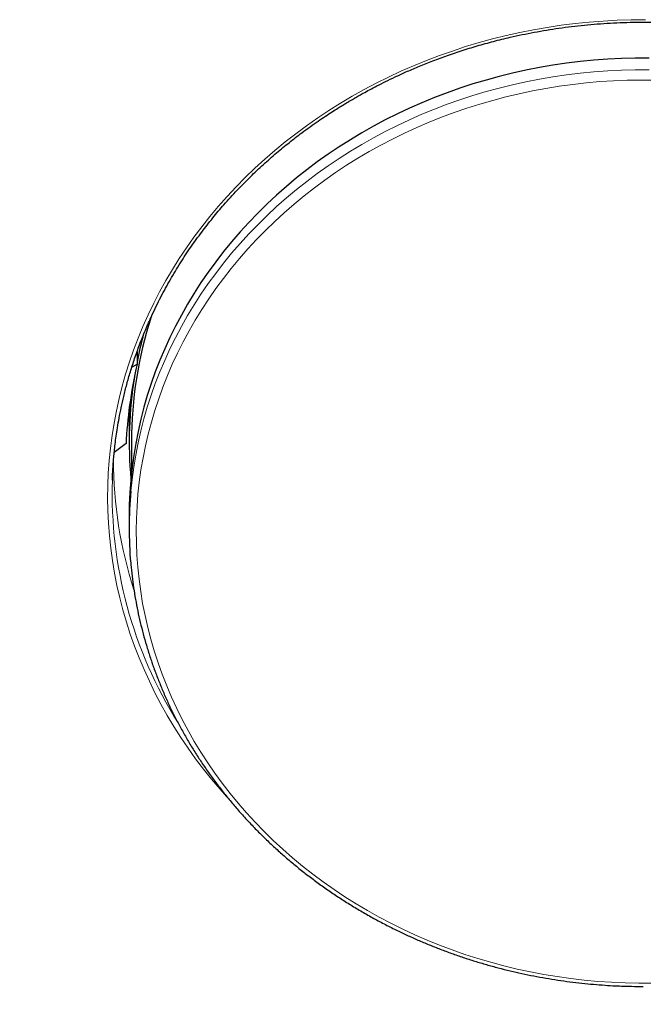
# Model space of a CAD drawing. Header units: millimetres. Extents: x 8 to 1352, y 12 to 1248.
# Tile 52 of 126: x 533 to 547, y 1107 to 1128. Entities that reach past the tile are written whole.
import ezdxf

# ---------------------------------------------------------------- set-up
doc = ezdxf.new("R2010")
doc.units = ezdxf.units.MM

msp = doc.modelspace()

# ---------------------------------------------------------------- linework, layer by layer
at = {"color": 7, "linetype": 'Continuous', "lineweight": 30}
for p, q in [((535.734, 1120.944), (535.734, 1120.676)), ((535.621, 1120.607), (535.734, 1120.676)), ((535.561, 1119.235), (535.561, 1118.963)), ((535.493, 1118.923), (535.232, 1118.726)), ((535.611, 1118.963), (535.611, 1118.276)), ((535.192, 1118.118), (535.193, 1118.143)), ((535.561, 1117.328), (535.561, 1117.073))]:
    msp.add_line(p, q, dxfattribs=at)
at = {"color": 252, "linetype": 'Continuous', "lineweight": 0, "flags": 128}
for points in [[(537.702, 1111.15), (537.564, 1111.306), (537.378, 1111.526), (537.197, 1111.751), (537.023, 1111.98), (536.857, 1112.213), (536.697, 1112.45), (536.544, 1112.69), (536.398, 1112.934), (536.259, 1113.182), (536.128, 1113.432), (536.005, 1113.685), (535.888, 1113.942), (535.78, 1114.201), (535.679, 1114.462), (535.586, 1114.726), (535.5, 1114.991), (535.423, 1115.259), (535.353, 1115.528), (535.292, 1115.799), (535.238, 1116.071), (535.192, 1116.345), (535.155, 1116.619), (535.126, 1116.894), (535.104, 1117.17), (535.091, 1117.446), (535.086, 1117.723), (535.09, 1117.999), (535.101, 1118.275), (535.12, 1118.551), (535.148, 1118.826), (535.184, 1119.101), (535.228, 1119.374), (535.28, 1119.647), (535.339, 1119.918), (535.407, 1120.188), (535.483, 1120.456), (535.567, 1120.722), (535.658, 1120.986), (535.758, 1121.248), (535.865, 1121.507), (535.979, 1121.764), (536.101, 1122.018), (536.231, 1122.269), (536.368, 1122.517), (536.512, 1122.762), (536.664, 1123.003), (536.822, 1123.241), (536.988, 1123.475), (537.16, 1123.704), (537.339, 1123.93), (537.524, 1124.152), (537.716, 1124.369), (537.915, 1124.581), (538.119, 1124.789), (538.33, 1124.992), (538.546, 1125.19), (538.769, 1125.382), (538.997, 1125.57), (539.23, 1125.752), (539.469, 1125.929), (539.713, 1126.099), (539.961, 1126.265), (540.215, 1126.424), (540.473, 1126.577), (540.736, 1126.724), (541.002, 1126.865), (541.273, 1127), (541.548, 1127.128), (541.827, 1127.25), (542.108, 1127.365), (542.394, 1127.474), (542.682, 1127.575), (542.973, 1127.671), (543.267, 1127.759), (543.564, 1127.84), (543.863, 1127.914), (544.163, 1127.982), (544.466, 1128.042), (544.771, 1128.095), (545.076, 1128.141), (545.384, 1128.18), (545.692, 1128.211), (546.001, 1128.236), (546.31, 1128.253), (546.62, 1128.263), (546.931, 1128.265)], [(547.014, 1127.163), (546.71, 1127.162), (546.406, 1127.154), (546.103, 1127.139), (545.799, 1127.117), (545.497, 1127.087), (545.196, 1127.05), (544.896, 1127.006), (544.597, 1126.955), (544.3, 1126.897), (544.005, 1126.832), (543.712, 1126.759), (543.422, 1126.68), (543.133, 1126.593), (542.848, 1126.5), (542.565, 1126.4), (542.286, 1126.293), (542.009, 1126.18), (541.737, 1126.06), (541.468, 1125.934), (541.203, 1125.801), (540.942, 1125.662), (540.685, 1125.517), (540.433, 1125.365), (540.185, 1125.208), (539.943, 1125.045), (539.705, 1124.876), (539.473, 1124.701), (539.245, 1124.521), (539.024, 1124.336), (538.808, 1124.145), (538.597, 1123.949), (538.393, 1123.748), (538.195, 1123.543), (538.003, 1123.332), (537.818, 1123.118), (537.639, 1122.899), (537.467, 1122.675), (537.301, 1122.448), (537.143, 1122.217), (536.991, 1121.982), (536.847, 1121.743), (536.71, 1121.502), (536.58, 1121.257), (536.458, 1121.009), (536.343, 1120.758), (536.236, 1120.504), (536.136, 1120.248), (536.044, 1119.99), (535.96, 1119.729), (535.884, 1119.467), (535.816, 1119.203), (535.756, 1118.937), (535.704, 1118.671), (535.66, 1118.402), (535.624, 1118.133), (535.597, 1117.873)], [(547.135, 1126.934), (546.833, 1126.936), (546.532, 1126.932), (546.231, 1126.919), (545.931, 1126.9), (545.631, 1126.874), (545.332, 1126.84), (545.035, 1126.799), (544.738, 1126.751), (544.444, 1126.696), (544.151, 1126.634), (543.86, 1126.564), (543.571, 1126.488), (543.285, 1126.405), (543.001, 1126.315), (542.72, 1126.218), (542.442, 1126.115), (542.167, 1126.005), (541.896, 1125.888), (541.628, 1125.765), (541.364, 1125.636), (541.105, 1125.5), (540.849, 1125.358), (540.598, 1125.21), (540.351, 1125.056), (540.109, 1124.896), (539.872, 1124.73), (539.641, 1124.559), (539.414, 1124.382), (539.193, 1124.2), (538.977, 1124.012), (538.767, 1123.82), (538.564, 1123.622), (538.366, 1123.42), (538.174, 1123.213), (537.989, 1123.001), (537.81, 1122.785), (537.638, 1122.565), (537.472, 1122.341), (537.313, 1122.113), (537.162, 1121.881), (537.017, 1121.646), (536.88, 1121.407), (536.749, 1121.165), (536.627, 1120.92), (536.511, 1120.672), (536.403, 1120.421), (536.303, 1120.168), (536.211, 1119.913), (536.126, 1119.655), (536.049, 1119.396), (535.98, 1119.135), (535.919, 1118.872), (535.866, 1118.608), (535.821, 1118.342), (535.784, 1118.076), (535.755, 1117.809), (535.734, 1117.541), (535.721, 1117.273), (535.716, 1117.005), (535.72, 1116.736), (535.731, 1116.468), (535.751, 1116.2), (535.779, 1115.933), (535.815, 1115.667), (535.858, 1115.401), (535.91, 1115.137), (535.97, 1114.874), (536.038, 1114.612), (536.114, 1114.353), (536.197, 1114.095), (536.289, 1113.839), (536.388, 1113.586), (536.494, 1113.335), (536.609, 1113.086), (536.73, 1112.841), (536.859, 1112.598), (536.996, 1112.359), (537.139, 1112.123), (537.29, 1111.891), (537.448, 1111.662), (537.612, 1111.437), (537.783, 1111.216), (537.961, 1111), (538.146, 1110.788), (538.336, 1110.58), (538.533, 1110.377), (538.736, 1110.179), (538.945, 1109.985), (539.16, 1109.797), (539.38, 1109.614), (539.606, 1109.436), (539.837, 1109.264), (540.073, 1109.098), (540.314, 1108.937), (540.56, 1108.782)], [(540.56, 1108.782), (540.811, 1108.633), (541.066, 1108.49), (541.325, 1108.353), (541.588, 1108.223), (541.855, 1108.099), (542.126, 1107.981), (542.4, 1107.87), (542.677, 1107.766), (542.958, 1107.668), (543.241, 1107.577), (543.527, 1107.493), (543.816, 1107.415), (544.106, 1107.345), (544.399, 1107.282), (544.694, 1107.226), (544.99, 1107.177), (545.287, 1107.135), (545.586, 1107.1), (545.885, 1107.072), (546.186, 1107.052), (546.487, 1107.038), (546.788, 1107.032), (547.089, 1107.034)]]:
    msp.add_lwpolyline(points, dxfattribs=at)
at = {"color": 7, "linetype": 'Continuous', "lineweight": 30, "flags": 128}
msp.add_lwpolyline([(547.014, 1127.418), (546.71, 1127.418), (546.406, 1127.41), (546.103, 1127.395), (545.799, 1127.372), (545.497, 1127.343), (545.196, 1127.306), (544.896, 1127.262), (544.597, 1127.211), (544.3, 1127.153), (544.005, 1127.087), (543.712, 1127.015), (543.422, 1126.935), (543.133, 1126.849), (542.848, 1126.756), (542.565, 1126.656), (542.286, 1126.549), (542.009, 1126.436), (541.737, 1126.316), (541.468, 1126.189), (541.203, 1126.057), (540.942, 1125.917), (540.685, 1125.772), (540.433, 1125.621), (540.185, 1125.463), (539.943, 1125.3), (539.705, 1125.131), (539.473, 1124.957), (539.245, 1124.777), (539.024, 1124.591), (538.808, 1124.4), (538.597, 1124.205), (538.393, 1124.004), (538.195, 1123.798), (538.003, 1123.588), (537.818, 1123.373), (537.639, 1123.154), (537.467, 1122.931), (537.301, 1122.704), (537.143, 1122.472), (536.991, 1122.237), (536.847, 1121.999), (536.71, 1121.757), (536.58, 1121.512), (536.458, 1121.264), (536.343, 1121.013), (536.236, 1120.76), (536.136, 1120.504), (536.044, 1120.245), (535.96, 1119.985), (535.884, 1119.723), (535.816, 1119.459), (535.756, 1119.193), (535.704, 1118.926), (535.66, 1118.658), (535.624, 1118.389), (535.596, 1118.119), (535.576, 1117.849), (535.564, 1117.578), (535.561, 1117.328)], dxfattribs=at)
at = {"color": 7, "linetype": 'Continuous', "lineweight": 30}
for centre, radius, start, end in [((544.643, 1118.957), 9.032, 162.2251, 179.9636), ((544.698, 1118.94), 9.139, 164.9427, 168.7578), ((544.564, 1118.963), 9.003, 170.857, 185.2087), ((544.555, 1119.235), 8.994, 176.09, 179.9997), ((544.556, 1117.073), 8.996, 174.8951, 184.984)]:
    msp.add_arc(centre, radius, start, end, dxfattribs=at)
at = {"color": 252, "linetype": 'Continuous', "lineweight": 0}
for centre, radius, start, end in [((544.568, 1118.574), 9.355, 180.0689, 197.9072), ((544.719, 1117.822), 9.532, 178.2213, 212.0127)]:
    msp.add_arc(centre, radius, start, end, dxfattribs=at)
at = {"color": 7, "linetype": 'Continuous', "lineweight": 30}
msp.add_ellipse((546.886, 1127.497), major_axis=(10.255, 11.964), ratio=0.416237, start_param=2.480373, end_param=2.654506, dxfattribs=at)
for points, knots in [([(535.192, 1118.118), (535.193, 1118.146), (535.194, 1118.195), (535.196, 1118.262), (535.199, 1118.321), (535.204, 1118.393), (535.211, 1118.494), (535.221, 1118.62), (535.235, 1118.762), (535.252, 1118.917), (535.275, 1119.09), (535.304, 1119.281), (535.34, 1119.492), (535.386, 1119.721), (535.441, 1119.968), (535.508, 1120.232), (535.588, 1120.51), (535.682, 1120.803), (535.791, 1121.108), (535.917, 1121.425), (536.071, 1121.776), (536.253, 1122.15), (536.465, 1122.536), (536.686, 1122.904), (536.917, 1123.253), (537.155, 1123.582), (537.398, 1123.893), (537.658, 1124.202), (537.933, 1124.505), (538.225, 1124.801), (538.515, 1125.075), (538.802, 1125.327), (539.084, 1125.559), (539.331, 1125.75), (539.543, 1125.905), (539.716, 1126.026), (539.878, 1126.136), (540.024, 1126.232), (540.146, 1126.309), (540.246, 1126.371), (540.324, 1126.419), (540.392, 1126.459), (540.451, 1126.494), (540.519, 1126.533), (540.606, 1126.584), (540.724, 1126.649), (540.863, 1126.725), (541.027, 1126.811), (541.214, 1126.906), (541.427, 1127.008), (541.665, 1127.117), (541.929, 1127.231), (542.221, 1127.348), (542.538, 1127.467), (542.876, 1127.582), (543.227, 1127.69), (543.587, 1127.79), (544.006, 1127.893), (544.486, 1127.993), (545.031, 1128.083), (545.59, 1128.151), (546.162, 1128.195), (546.713, 1128.213), (547.241, 1128.209), (547.742, 1128.186), (548.249, 1128.143), (548.76, 1128.08), (549.274, 1127.995), (549.733, 1127.9), (550.136, 1127.802), (550.479, 1127.709), (550.807, 1127.61), (551.115, 1127.508), (551.399, 1127.406), (551.659, 1127.305), (551.896, 1127.208), (552.113, 1127.114), (552.31, 1127.024), (552.488, 1126.94), (552.648, 1126.861), (552.787, 1126.789), (552.908, 1126.725), (553.004, 1126.673), (553.079, 1126.632), (553.134, 1126.601), (553.179, 1126.576), (553.221, 1126.552), (553.277, 1126.519), (553.358, 1126.472), (553.467, 1126.407), (553.595, 1126.329), (553.742, 1126.236), (553.906, 1126.128), (554.084, 1126.007), (554.272, 1125.874), (554.489, 1125.713), (554.737, 1125.52), (555.014, 1125.29), (555.298, 1125.037), (555.587, 1124.762), (555.879, 1124.461), (556.156, 1124.154), (556.415, 1123.843), (556.656, 1123.53), (556.893, 1123.197), (557.106, 1122.871), (557.296, 1122.554), (557.462, 1122.255), (557.615, 1121.955), (557.766, 1121.632), (557.91, 1121.292), (558.044, 1120.936), (558.158, 1120.596), (558.253, 1120.272), (558.331, 1119.967), (558.395, 1119.68), (558.446, 1119.412), (558.487, 1119.163), (558.518, 1118.934), (558.541, 1118.726), (558.558, 1118.538), (558.57, 1118.373), (558.576, 1118.234), (558.579, 1118.154), (558.58, 1118.118)], [0, 0, 0, 0, 0.002881, 0.004973, 0.006546, 0.008358, 0.011786, 0.015922, 0.020213, 0.025068, 0.030488, 0.036472, 0.043144, 0.050402, 0.058245, 0.066673, 0.075687, 0.085109, 0.095095, 0.105646, 0.116518, 0.130311, 0.143707, 0.156706, 0.169307, 0.181511, 0.193317, 0.204726, 0.217534, 0.229801, 0.241527, 0.252712, 0.263355, 0.273458, 0.279943, 0.286153, 0.29181, 0.296845, 0.301258, 0.30429, 0.306938, 0.309202, 0.311083, 0.312773, 0.315957, 0.319772, 0.324309, 0.329568, 0.33555, 0.342255, 0.349681, 0.357831, 0.366703, 0.376297, 0.386449, 0.396762, 0.407219, 0.41782, 0.432902, 0.448266, 0.463912, 0.47984, 0.49605, 0.509775, 0.523694, 0.53781, 0.552121, 0.566628, 0.581331, 0.591322, 0.601388, 0.61109, 0.620207, 0.628737, 0.636545, 0.643788, 0.650465, 0.656578, 0.662221, 0.667278, 0.67175, 0.675636, 0.678935, 0.681117, 0.682938, 0.684396, 0.685552, 0.687047, 0.689982, 0.693619, 0.697938, 0.702938, 0.70862, 0.71491, 0.721569, 0.728577, 0.738464, 0.748973, 0.760103, 0.771854, 0.784226, 0.797219, 0.808613, 0.820445, 0.832716, 0.845424, 0.855717, 0.866258, 0.876594, 0.886546, 0.898898, 0.910603, 0.92166, 0.932071, 0.941834, 0.95095, 0.959419, 0.967242, 0.974417, 0.980945, 0.986826, 0.992026, 0.996419, 1, 1, 1, 1]), ([(506.06, 1118.097), (506.06, 1118.092), (506.06, 1118.082), (506.061, 1118.075), (506.061, 1118.069), (506.061, 1118.065), (506.061, 1118.057), (506.062, 1118.045), (506.062, 1118.03), (506.063, 1118.009), (506.064, 1117.983), (506.065, 1117.949), (506.067, 1117.906), (506.069, 1117.853), (506.071, 1117.788), (506.075, 1117.708), (506.079, 1117.608), (506.085, 1117.485), (506.093, 1117.334), (506.103, 1117.151), (506.117, 1116.929), (506.135, 1116.663), (506.159, 1116.349), (506.191, 1115.985), (506.231, 1115.572), (506.28, 1115.137), (506.335, 1114.694), (506.396, 1114.253), (506.464, 1113.805), (506.539, 1113.353), (506.621, 1112.899), (506.709, 1112.444), (506.804, 1111.988), (506.906, 1111.533), (507.018, 1111.061), (507.141, 1110.573), (507.277, 1110.07), (507.42, 1109.57), (507.571, 1109.073), (507.729, 1108.579), (507.894, 1108.088), (508.067, 1107.6), (508.247, 1107.115), (508.434, 1106.634), (508.629, 1106.155), (508.83, 1105.68), (509.039, 1105.207), (509.254, 1104.738), (509.477, 1104.272), (509.707, 1103.809), (509.943, 1103.35), (510.186, 1102.894), (510.437, 1102.441), (510.693, 1101.992), (510.957, 1101.546), (511.227, 1101.104), (511.504, 1100.666), (511.788, 1100.231), (512.078, 1099.8), (512.374, 1099.373), (512.677, 1098.949), (512.987, 1098.53), (513.302, 1098.114), (513.624, 1097.703), (513.952, 1097.295), (514.287, 1096.892), (514.627, 1096.493), (514.973, 1096.099), (515.326, 1095.708), (515.684, 1095.322), (516.048, 1094.941), (516.418, 1094.564), (516.794, 1094.192), (517.175, 1093.825), (517.562, 1093.462), (517.954, 1093.104), (518.352, 1092.751), (518.755, 1092.402), (519.164, 1092.059), (519.578, 1091.721), (519.997, 1091.388), (520.421, 1091.06), (520.85, 1090.737), (521.285, 1090.419), (521.724, 1090.107), (522.168, 1089.8), (522.617, 1089.499), (523.07, 1089.203), (523.529, 1088.912), (523.991, 1088.628), (524.459, 1088.348), (524.93, 1088.075), (525.407, 1087.807), (525.887, 1087.545), (526.372, 1087.289), (526.86, 1087.038), (527.353, 1086.794), (527.85, 1086.556), (528.351, 1086.323), (528.856, 1086.097), (529.365, 1085.877), (529.877, 1085.662), (530.394, 1085.454), (530.914, 1085.253), (531.437, 1085.057), (531.964, 1084.868), (532.495, 1084.686), (533.029, 1084.509), (533.567, 1084.339), (534.108, 1084.176), (534.653, 1084.019), (535.202, 1083.869), (535.734, 1083.73), (536.251, 1083.602), (536.75, 1083.485), (537.251, 1083.373), (537.753, 1083.266), (538.257, 1083.166), (538.761, 1083.071), (539.267, 1082.982), (539.774, 1082.899), (540.281, 1082.822), (540.79, 1082.75), (541.298, 1082.684), (541.807, 1082.624), (542.316, 1082.57), (542.824, 1082.522), (543.331, 1082.479), (543.836, 1082.443), (544.336, 1082.412), (544.828, 1082.387), (545.306, 1082.368), (545.728, 1082.356), (546.099, 1082.348), (546.47, 1082.343), (546.732, 1082.342), (546.886, 1082.342)], [0, 0, 0, 0, 0.000514, 0.001144, 0.001873, 0.0029, 0.003603, 0.004164, 0.004666, 0.005151, 0.005647, 0.006241, 0.006923, 0.007743, 0.008755, 0.010014, 0.011588, 0.013548, 0.015978, 0.018973, 0.022633, 0.027064, 0.03236, 0.038577, 0.045692, 0.053578, 0.061048, 0.068739, 0.076575, 0.084508, 0.092508, 0.100552, 0.10863, 0.116731, 0.124849, 0.133894, 0.142948, 0.151986, 0.161008, 0.170015, 0.179009, 0.187991, 0.196961, 0.205921, 0.214871, 0.223814, 0.232748, 0.241675, 0.250596, 0.259511, 0.268421, 0.277326, 0.286226, 0.295122, 0.304015, 0.312904, 0.32179, 0.330673, 0.339554, 0.348433, 0.35731, 0.366185, 0.375058, 0.38393, 0.392801, 0.401672, 0.410541, 0.41941, 0.428279, 0.437147, 0.446015, 0.454884, 0.463753, 0.472622, 0.481491, 0.490362, 0.499233, 0.508106, 0.51698, 0.525855, 0.534731, 0.54361, 0.55249, 0.561373, 0.570257, 0.579145, 0.588034, 0.596927, 0.605823, 0.614722, 0.623625, 0.632532, 0.641442, 0.650358, 0.659278, 0.668203, 0.677133, 0.686069, 0.695012, 0.703961, 0.712918, 0.721882, 0.730855, 0.739837, 0.748828, 0.757831, 0.766844, 0.775871, 0.784911, 0.793967, 0.803039, 0.812129, 0.82124, 0.829426, 0.837611, 0.845794, 0.853975, 0.862153, 0.870329, 0.878501, 0.886669, 0.894832, 0.902989, 0.911137, 0.919276, 0.9274, 0.935506, 0.943585, 0.951623, 0.959595, 0.967446, 0.975043, 0.982352, 0.987521, 0.9927, 1, 1, 1, 1]), ([(535.595, 1116.288), (535.596, 1116.278), (535.603, 1116.183), (535.624, 1116.003), (535.657, 1115.747), (535.699, 1115.491), (535.748, 1115.236), (535.804, 1114.982), (535.868, 1114.73), (535.939, 1114.478), (536.017, 1114.228), (536.102, 1113.98), (536.195, 1113.733), (536.295, 1113.489), (536.401, 1113.246), (536.515, 1113.006), (536.636, 1112.768), (536.764, 1112.533), (536.899, 1112.301), (537.041, 1112.072), (537.19, 1111.845), (537.345, 1111.622), (537.507, 1111.403), (537.675, 1111.187), (537.85, 1110.975), (538.031, 1110.767), (538.218, 1110.562), (538.412, 1110.362), (538.611, 1110.167), (538.817, 1109.975), (539.028, 1109.789), (539.245, 1109.607), (539.468, 1109.43), (539.696, 1109.258), (539.929, 1109.091), (540.168, 1108.93), (540.412, 1108.774), (540.661, 1108.623), (540.915, 1108.478), (541.174, 1108.339), (541.428, 1108.211), (541.677, 1108.092), (541.92, 1107.983), (542.166, 1107.879), (542.414, 1107.781), (542.665, 1107.688), (542.918, 1107.6), (543.174, 1107.518), (543.431, 1107.441), (543.69, 1107.37), (543.951, 1107.305), (544.213, 1107.245), (544.476, 1107.191), (544.74, 1107.143), (545.004, 1107.1), (545.267, 1107.063), (545.53, 1107.032), (545.788, 1107.007), (546.036, 1106.988), (546.256, 1106.975), (546.45, 1106.968), (546.654, 1106.962), (546.798, 1106.961), (546.886, 1106.96)], [0, 0, 0, 0, 0.001875, 0.018919, 0.035981, 0.05306, 0.070156, 0.08727, 0.104402, 0.121551, 0.138719, 0.155905, 0.173109, 0.190332, 0.207573, 0.224832, 0.242111, 0.259409, 0.276726, 0.294062, 0.311418, 0.328794, 0.34619, 0.363606, 0.381044, 0.398503, 0.415983, 0.433486, 0.451012, 0.468562, 0.486137, 0.503737, 0.521365, 0.539021, 0.556708, 0.574426, 0.592179, 0.609969, 0.627799, 0.645672, 0.663594, 0.679687, 0.695778, 0.711865, 0.727948, 0.744026, 0.760097, 0.77616, 0.792214, 0.808255, 0.824282, 0.840288, 0.856269, 0.872213, 0.888105, 0.90392, 0.919607, 0.935068, 0.950053, 0.963747, 0.974365, 0.984402, 1, 1, 1, 1])]:
    msp.add_open_spline(points, degree=3, knots=knots, dxfattribs=at)

doc.saveas('drawing.dxf')
